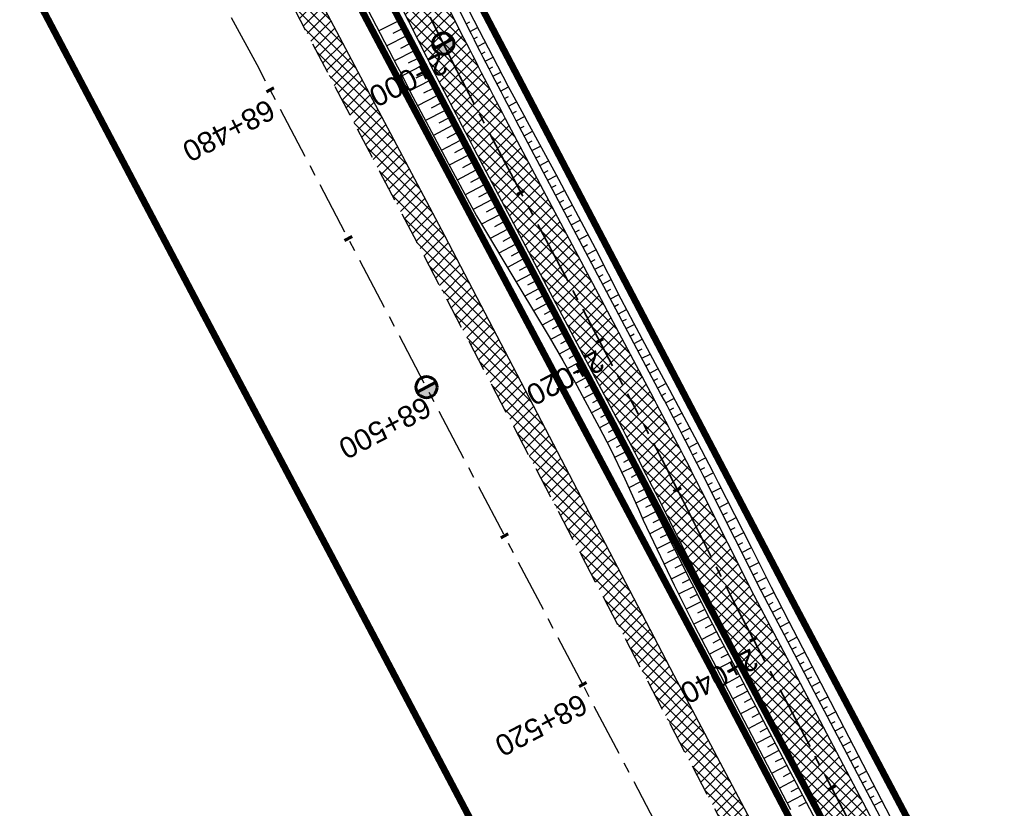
# Model space of a CAD drawing. Header units: metres. Extents: x 7529682 to 7533751, y 5721195 to 5727842.
# Tile 121 of 210: x 7530624 to 7530683, y 5725986 to 5726033. Entities that reach past the tile are written whole.
import ezdxf

# ---------------------------------------------------------------- set-up
doc = ezdxf.new("R2010")
doc.units = ezdxf.units.M
for name, pattern in [('817-dzialki-09-05-04$0$HIDDEN', [0.375, 0.25, -0.125]), ('ACAD_ISO05W100', [33, 24, -3, 0, -3, 0, -3]), ('CENTER', [50.8, 31.75, -6.35, 6.35, -6.35]), ('CENTER2', [28.575, 19.05, -3.175, 3.175, -3.175]), ('HIDDEN', [9.525, 6.35, -3.175])]:
    doc.linetypes.add(name, pattern=pattern)
for name, color, linetype in [('C-DROGI-SYTUACJA', 7, 'Continuous'), ('C-DROGI-SYTUACJA-ETYKIETY', 7, 'Continuous'), ('D-hatch-pobocza', 131, 'Continuous'), ('D-pobocza', 60, 'Continuous'), ('D-rowy', 160, 'Continuous'), ('D-skarpa', 2, 'Continuous'), ('D-skarpa-kreskowanie', 2, 'Continuous')]:
    doc.layers.add(name, color=color, linetype=linetype)
for name, color, linetype, lineweight, true_color in [('D-ewidencja-numery', 7, 'Continuous', 50, 0x40ff00), ('D-hatch-ciag-pieszo-rowerowy', 7, 'Continuous', 13, 0xff9f80), ('D-LR-etap-III', 7, '817-dzialki-09-05-04$0$HIDDEN', 50, 0x00008f)]:
    doc.layers.add(name, color=color, linetype=linetype, lineweight=lineweight, true_color=true_color)
for name, color, linetype, lineweight in [('D-krawędzie', 3, 'Continuous', 30), ('D-obrzeża', 2, 'Continuous', 30), ('D-oś', 10, 'CENTER', 30), ('D-pas-drogowy', 7, 'ACAD_ISO05W100', 50)]:
    doc.layers.add(name, color=color, linetype=linetype, lineweight=lineweight)
doc.layers.add('poprzeczki', color=7, linetype='Continuous', true_color=0x0000c7)
doc.styles.get("Standard").update_dxf_attribs({"font": 'arial.ttf'})
pattern_1 = [(45, (0, 0), (-0.33675960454, 0.33675960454), []), (135, (0, 0), (-0.33675960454, -0.33675960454), [])]

# ---------------------------------------------------------------- blocks, each defined once
blk = doc.blocks.new('kilometraz')
at = {"linetype": 'ByBlock', "lineweight": -2}
blk.add_hatch(color=0, dxfattribs=at).paths.add_polyline_path([(0, -0.28125, 0.41421356), (0.28125, 0, 0.41421356), (0, 0.28125)])
at = {"color": 0, "linetype": 'ByBlock', "lineweight": -2}
blk.add_line((0, 0.28125), (0, -0.28125), dxfattribs=at)
blk.add_circle((0, 0), 0.28125, dxfattribs=at)
blk = doc.blocks.new('AeccTickLine')
at = {"color": 0, "linetype": 'ByBlock', "lineweight": -2}
blk.add_line((0, 1), (0, -1), dxfattribs=at)

msp = doc.modelspace()

# ---------------------------------------------------------------- hatches: boundary and pattern name
at = {"layer": 'D-hatch-ciag-pieszo-rowerowy'}
h = msp.add_hatch(dxfattribs=at)
h.set_pattern_fill('ANSI37', color=256, scale=0.15, style=0)
h.set_pattern_definition(pattern_1)
h.paths.add_polyline_path([(7530664.91, 5726005.014, 0.00515), (7530662.075, 5726010.504), (7530653.608, 5726026.493, -0.00515), (7530650.772, 5726031.983), (7530649.253, 5726035.002), (7530648.136, 5726034.44), (7530649.656, 5726031.421, 0.00515), (7530652.491, 5726025.931), (7530660.958, 5726009.942, -0.00515), (7530663.794, 5726004.452), (7530666.938, 5725998.206), (7530691.541, 5725951.45), (7530692.657, 5725952.013), (7530668.046, 5725998.784)])
h.paths.add_polyline_path([(7530663.794, 5726004.452, 0.00515), (7530660.958, 5726009.942), (7530652.491, 5726025.931, -0.00515), (7530649.656, 5726031.421), (7530648.136, 5726034.44), (7530647.02, 5726033.878), (7530648.54, 5726030.859, 0.00515), (7530651.375, 5726025.369), (7530659.842, 5726009.38, -0.00515), (7530662.677, 5726003.89), (7530665.83, 5725997.628), (7530690.425, 5725950.887), (7530691.541, 5725951.45), (7530666.938, 5725998.206)])
at = {"layer": 'D-hatch-pobocza'}
h = msp.add_hatch(dxfattribs=at)
h.set_pattern_fill('ANSI37', color=256, scale=0.15, style=0)
h.set_pattern_definition(pattern_1)
h.paths.add_polyline_path([(7530720.98, 5725884.44), (7530708.37, 5725908.34), (7530695.8, 5725932.28), (7530687.36, 5725949.02), (7530675.51, 5725970.87), (7530663.29, 5725994.02), (7530649.63, 5726020.19), (7530635.9, 5726046.17), (7530600.685, 5726114.059), (7530599.743, 5726113.515), (7530641.555, 5726032.008), (7530660.961, 5725995.07), (7530689.128, 5725941.54), (7530707.336, 5725907.032), (7530725.256, 5725873.093), (7530743.97, 5725837.654), (7530770.527, 5725787.119), (7530787.864, 5725754.267), (7530809.813, 5725712.702), (7530812.028, 5725712.541), (7530798.84, 5725737.15), (7530787.35, 5725758.8), (7530776.05, 5725780.2), (7530760.43, 5725809.79), (7530749.22, 5725830.63), (7530733.52, 5725861.06)])

# ---------------------------------------------------------------- linework, layer by layer
at = {"layer": 'C-DROGI-SYTUACJA', "color": 10, "linetype": 'CENTER2', "lineweight": 35, "ltscale": 0.2}
msp.add_lwpolyline([(7530599.583, 5726125.774), (7530602.576, 5726120.93, -0.017191), (7530605.987, 5726114.962), (7530626.316, 5726076.364), (7530641.041, 5726048.532), (7530649.656, 5726031.421, 0.00515), (7530652.491, 5726025.931), (7530660.958, 5726009.942, -0.00515), (7530663.794, 5726004.452), (7530663.794, 5726004.452), (7530666.938, 5725998.206), (7530695.1, 5725944.687), (7530713.306, 5725910.181), (7530731.225, 5725876.244), (7530749.941, 5725840.801)], format="xyb", dxfattribs=at)
at = {"layer": 'D-ewidencja-numery', "color": 12, "ltscale": 15, "true_color": 0xc70000}
msp.add_lwpolyline([(7530604.239, 5726124.217), (7530605.847, 5726121.63), (7530608.972, 5726116.164), (7530618.114, 5726097.791), (7530651.213, 5726034.96), (7530670.244, 5725998.611), (7530698.075, 5725945.953), (7530716.506, 5725911.305), (7530735.223, 5725875.667), (7530752.504, 5725842.155)], dxfattribs=at)
at = {"layer": 'D-krawędzie', "linetype": 'HIDDEN', "ltscale": 0.3, "flags": 128}
msp.add_lwpolyline([(7530572.01, 5726166.06), (7530620.381, 5726072.761), (7530641.555, 5726032.008), (7530660.961, 5725995.07), (7530689.128, 5725941.54), (7530707.336, 5725907.032), (7530725.256, 5725873.093), (7530743.97, 5725837.654), (7530770.527, 5725787.119), (7530787.864, 5725754.267), (7530809.898, 5725712.542), (7530824.739, 5725684.389), (7530840.856, 5725653.693), (7530860.675, 5725616.154), (7530865.283, 5725607.394), (7530878.05, 5725583.08), (7530918.172, 5725507.178), (7530950.163, 5725446.305), (7530993.419, 5725364.265), (7531022.766, 5725308.719), (7531053.81, 5725249.872), (7531081.166, 5725197.875), (7531103.902, 5725154.541), (7531128.123, 5725108.448), (7531149.3, 5725068.25), (7531167.38, 5725033.767), (7531197.165, 5724976.988), (7531228.151, 5724918.034), (7531253.153, 5724870.491), (7531286.796, 5724806.654), (7531306.74, 5724768.665), (7531335.094, 5724714.652), (7531357.319, 5724672.439), (7531373.645, 5724641.454), (7531392.162, 5724605.999), (7531418.48, 5724555.853), (7531439.727, 5724515.582), (7531468.399, 5724461.077), (7531491.782, 5724416.528), (7531531.99, 5724339.833), (7531557.227, 5724291.659), (7531569.852, 5724267.577), (7531591.376, 5724226.548), (7531610.004, 5724191.103), (7531616.883, 5724177.999), (7531629.985, 5724153.025), (7531641.007, 5724132.022), (7531664.906, 5724087.617), (7531677.644, 5724064.786), (7531683.112, 5724054.988), (7531686.753, 5724048.18), (7531695.448, 5724031.697), (7531703.749, 5724015.917), (7531709.214, 5724005.514), (7531719.389, 5723986.147), (7531726.295, 5723973), (7531732.741, 5723960.736), (7531735.13, 5723956.19)], dxfattribs=at)
at = {"layer": 'D-LR-etap-III', "ltscale": 10, "flags": 128}
msp.add_lwpolyline([(7531750.474, 5723895.103, 0.4, 0.4, 0), (7531750.505, 5723895.13, 0.4, 0.4, 0), (7531682.71, 5724022.92, 0.4, 0.4, 0), (7531619.177, 5724147.204, 0.4, 0.4, 0), (7531592.309, 5724198.489, 0.4, 0.4, 0), (7531553.264, 5724272.919, 0.4, 0.4, 0), (7531504.02, 5724366.79, 0.4, 0.4, 0), (7531482.09, 5724407.62, 0.4, 0.4, 0), (7531412.35, 5724541.183, 0.4, 0.4, 0), (7531388.464, 5724586.93, 0.4, 0.4, 0), (7531345.12, 5724669.94, 0.4, 0.4, 0), (7531127.66, 5725081.67, 0.4, 0.4, 0), (7531059.253, 5725211.041, 0.4, 0.4, 0), (7531008.007, 5725307.954, 0.4, 0.4, 0), (7530964.182, 5725390.836, 0.4, 0.4, 0), (7530914.557, 5725484.684, 0.4, 0.4, 0), (7530865.243, 5725577.494, 0.4, 0.4, 0), (7530840.085, 5725624.059, 0.4, 0.4, 0), (7530802.56, 5725694.925, 0.4, 0.4, 0), (7530755.54, 5725787.51, 0.4, 0.4, 0), (7530708.718, 5725876.303, 0.4, 0.4, 0), (7530695.12, 5725902.09, 0.4, 0.4, 0), (7530642.914, 5726001.078, 0.4, 0.4, 0), (7530634.935, 5726016.147, 0.4, 0.4, 0), (7530610.82, 5726061.93, 0.4, 0.4, 0), (7530610.82, 5726061.93, 0.4, 0.4, 0), (7530607.21, 5726063.51, 0.4, 0.4, 0), (7530597.42, 5726080.68, 0.4, 0.4, 0), (7530591.16, 5726088.44, 0.4, 0.4, 0), (7530581.28, 5726107.21, 0.4, 0.4, 0), (7530571.29, 5726130.56, 0.4, 0.4, 0), (7530549.555, 5726171.527, 0.4, 0.4, 0), (7530531.014, 5726206.474, 0.4, 0.4, 0), (7530516.461, 5726236.017, 0.4, 0.4, 0), (7530500.799, 5726266.141, 0.4, 0.4, 0), (7530491.35, 5726283.94, 0.4, 0.4, 0), (7530482.4, 5726303.41, 0.4, 0.4, 0), (7530482.4, 5726303.41, 0.4, 0.4, 0), (7530450.41, 5726357.28, 0.4, 0.4, 0), (7530397.759, 5726458.5, 0.4, 0.4, 0), (7530334.708, 5726583.665, 0.4, 0.4, 0), (7530303.939, 5726645.168, 0.4, 0.4, 0), (7530300.51, 5726651.778, 0.4, 0.4, 0), (7530289.214, 5726671.967, 0.4, 0.4, 0), (7530281.54, 5726685.57, 0.4, 0.4, 0), (7530261.371, 5726724.163, 0.4, 0.4, 0), (7530254.03, 5726738.21, 0.4, 0.4, 0), (7530197.22, 5726845.06, 0.4, 0.4, 0), (7530194.71, 5726849.15, 0.4, 0.4, 0), (7530195.92, 5726850.75, 0.4, 0.4, 0), (7530170.547, 5726892.961, 0.4, 0.4, 0), (7530143.175, 5726945.066, 0.4, 0.4, 0), (7530105.06, 5727018.32, 0.4, 0.4, 0), (7530100.06, 5727027.16, 0.4, 0.4, 0), (7530062.319, 5727099.625, 0.4, 0.4, 0), (7530015.379, 5727189.42, 0.4, 0.4, 0), (7529983.208, 5727250.207, 0.4, 0.4, 0), (7529953.284, 5727306.747, 0.4, 0.4, 0), (7529900.671, 5727406.159, 0.4, 0.4, 0), (7529890.63, 5727425.131, 0.4, 0.4, 0), (7529875.155, 5727454.426, 0.4, 0.4, 0), (7529857.56, 5727487.787, 0.4, 0.4, 0), (7529835.194, 5727530.193, 0.4, 0.4, 0), (7529811.741, 5727574.662, 0.4, 0.4, 0), (7529792.102, 5727611.923, 0.4, 0.4, 0), (7529768.066, 5727657.47, 0.4, 0.4, 0), (7529755.211, 5727682.131, 0.4, 0.4, 0), (7529753.31, 5727681.13, 0.4, 0.4, 0), (7529739.21, 5727707.77, 0.4, 0.4, 0), (7529735.395, 5727711.252, 0.4, 0.4, 0), (7529725.42, 5727730.2, 0.4, 0.4, 0), (7529723.55, 5727729.88, 0.4, 0.4, 0), (7529695.567, 5727782.932, 0.4, 0.4, 0), (7529717.68, 5727794.024, 0.4, 0.4, 0), (7529736.275, 5727758.647, 0.4, 0.4, 0), (7529736.275, 5727758.647, 0.4, 0.4, 0), (7529744.511, 5727750.406, 0.4, 0.4, 0), (7529744.511, 5727750.406, 0.4, 0.4, 0), (7529750.283, 5727738.55, 0.4, 0.4, 0), (7529777.109, 5727687.569, 0.4, 0.4, 0), (7529796.515, 5727651.33, 0.4, 0.4, 0), (7529814.938, 5727616.793, 0.4, 0.4, 0), (7529839.007, 5727572.304, 0.4, 0.4, 0), (7529860.618, 5727532.509, 0.4, 0.4, 0), (7529882.349, 5727491.504, 0.4, 0.4, 0), (7529904.865, 5727449.096, 0.4, 0.4, 0), (7529920.747, 5727418.885, 0.4, 0.4, 0), (7529946.677, 5727368.547, 0.4, 0.4, 0), (7529972.025, 5727320.573, 0.4, 0.4, 0), (7529987.74, 5727290.153, 0.4, 0.4, 0), (7529996.497, 5727273.662, 0.4, 0.4, 0), (7530017.541, 5727234.203, 0.4, 0.4, 0), (7530033.054, 5727204.864, 0.4, 0.4, 0), (7530051.623, 5727170.223, 0.4, 0.4, 0), (7530069.277, 5727137.016, 0.4, 0.4, 0), (7530089.385, 5727097.534, 0.4, 0.4, 0), (7530109.713, 5727060.747, 0.4, 0.4, 0), (7530136.77, 5727011.64, 0.4, 0.4, 0), (7530162.447, 5726962.744, 0.4, 0.4, 0), (7530187.674, 5726916.992, 0.4, 0.4, 0), (7530207.821, 5726879.335, 0.4, 0.4, 0), (7530230.626, 5726834.519, 0.4, 0.4, 0), (7530262.288, 5726776.618, 0.4, 0.4, 0), (7530277.51, 5726760.213, 0.4, 0.4, 0), (7530286.037, 5726744.107, 0.4, 0.4, 0), (7530288.097, 5726735.884, 0.4, 0.4, 0), (7530290.394, 5726725.047, 0.4, 0.4, 0), (7530296.177, 5726713.583, 0.4, 0.4, 0), (7530302.726, 5726701.182, 0.4, 0.4, 0), (7530325.685, 5726657.466, 0.4, 0.4, 0), (7530343.244, 5726623.649, 0.4, 0.4, 0), (7530360.23, 5726591.747, 0.4, 0.4, 0), (7530383.209, 5726548.059, 0.4, 0.4, 0), (7530406.018, 5726503.606, 0.4, 0.4, 0), (7530427.465, 5726462.62, 0.4, 0.4, 0), (7530447.928, 5726424.388, 0.4, 0.4, 0), (7530471.127, 5726379.921, 0.4, 0.4, 0), (7530490.501, 5726343.033, 0.4, 0.4, 0), (7530509.499, 5726306.733, 0.4, 0.4, 0), (7530529.89, 5726267.244, 0.4, 0.4, 0), (7530543.852, 5726238.99, 0.4, 0.4, 0), (7530554.809, 5726218.944, 0.4, 0.4, 0), (7530559.027, 5726212.223, 0.4, 0.4, 0), (7530563.061, 5726206.41, 0.4, 0.4, 0), (7530566.934, 5726200.464, 0.4, 0.4, 0), (7530569.771, 5726194.902, 0.4, 0.4, 0), (7530571.473, 5726191.282, 0.4, 0.4, 0), (7530572.839, 5726188.025, 0.4, 0.4, 0), (7530575.295, 5726182.035, 0.4, 0.4, 0), (7530579.737, 5726173.306, 0.4, 0.4, 0), (7530583.3, 5726167.41, 0.4, 0.4, 0), (7530593.4, 5726163.33, 0.4, 0.4, 0), (7530598.618, 5726155.264, 0.4, 0.4, 0), (7530608.258, 5726140.497, 0.4, 0.4, 0), (7530603.27, 5726136.83, 0.4, 0.4, 0), (7530606.53, 5726131.84, 0.4, 0.4, 0), (7530604.239, 5726124.217, 0.4, 0.4, 0), (7530605.847, 5726121.63, 0.4, 0.4, 0), (7530608.972, 5726116.164, 0.4, 0.4, 0), (7530618.114, 5726097.791, 0.4, 0.4, 0), (7530651.213, 5726034.96, 0.4, 0.4, 0), (7530670.244, 5725998.611, 0.4, 0.4, 0), (7530698.075, 5725945.953, 0.4, 0.4, 0), (7530716.506, 5725911.305, 0.4, 0.4, 0), (7530735.223, 5725875.667, 0.4, 0.4, 0), (7530752.504, 5725842.155, 0.4, 0.4, 0), (7530778.311, 5725793.501, 0.4, 0.4, 0), (7530797.5, 5725756.382, 0.4, 0.4, 0), (7530812.519, 5725728.289, 0.4, 0.4, 0), (7530820.039, 5725713.16, 0.4, 0.4, 0), (7530822.422, 5725710.194, 0.4, 0.4, 0), (7530833.155, 5725688.801, 0.4, 0.4, 0), (7530849.629, 5725656.159, 0.4, 0.4, 0), (7530867.983, 5725621.964, 0.4, 0.4, 0), (7530872.63, 5725612.888, 0.4, 0.4, 0), (7530880.354, 5725597.595, 0.4, 0.4, 0), (7530883.839, 5725593.389, 0.4, 0.4, 0), (7530891.782, 5725587.763, 0.4, 0.4, 0), (7530895.039, 5725584.281, 0.4, 0.4, 0), (7530897.034, 5725580.941, 0.4, 0.4, 0), (7530900.952, 5725579.946, 0.4, 0.4, 0), (7530904.81, 5725571.977, 0.4, 0.4, 0), (7530903.682, 5725568.566, 0.4, 0.4, 0), (7530908.901, 5725558.845, 0.4, 0.4, 0), (7530910.252, 5725545.672, 0.4, 0.4, 0), (7530912.873, 5725538.646, 0.4, 0.4, 0), (7530945.278, 5725478.464, 0.4, 0.4, 0), (7530959.692, 5725450.246, 0.4, 0.4, 0), (7531002.827, 5725368.192, 0.4, 0.4, 0), (7531044.704, 5725290.314, 0.4, 0.4, 0), (7531064.099, 5725253.213, 0.4, 0.4, 0), (7531083.01, 5725216.678, 0.4, 0.4, 0), (7531113.013, 5725158.466, 0.4, 0.4, 0), (7531137.364, 5725113.071, 0.4, 0.4, 0), (7531150.831, 5725086.712, 0.4, 0.4, 0), (7531159.746, 5725076.641, 0.4, 0.4, 0), (7531166.31, 5725074.58, 0.4, 0.4, 0), (7531172.29, 5725062.58, 0.4, 0.4, 0), (7531170.59, 5725055.606, 0.4, 0.4, 0), (7531173.733, 5725044.081, 0.4, 0.4, 0), (7531215.342, 5724964.86, 0.4, 0.4, 0), (7531238.054, 5724921.685, 0.4, 0.4, 0), (7531262.39, 5724875.283, 0.4, 0.4, 0), (7531295.587, 5724811.266, 0.4, 0.4, 0), (7531348.488, 5724712.363, 0.4, 0.4, 0), (7531363.741, 5724682.684, 0.4, 0.4, 0), (7531366.987, 5724675.865, 0.4, 0.4, 0), (7531382.541, 5724646.111, 0.4, 0.4, 0), (7531401.299, 5724610.875, 0.4, 0.4, 0), (7531428.965, 5724558.862, 0.4, 0.4, 0), (7531449.111, 5724520.398, 0.4, 0.4, 0), (7531477.293, 5724465.831, 0.4, 0.4, 0), (7531500.996, 5724421.113, 0.4, 0.4, 0), (7531512.122, 5724400.549, 0.4, 0.4, 0), (7531513.782, 5724396.757, 0.4, 0.4, 0), (7531526.32, 5724379.39, 0.4, 0.4, 0), (7531566.784, 5724302.736, 0.4, 0.4, 0), (7531612.277, 5724225.61, 0.4, 0.4, 0), (7531620.493, 5724210.548, 0.4, 0.4, 0), (7531631.578, 5724196.258, 0.4, 0.4, 0), (7531653.484, 5724152.434, 0.4, 0.4, 0), (7531661.151, 5724128.494, 0.4, 0.4, 0), (7531673.881, 5724101.186, 0.4, 0.4, 0), (7531684.691, 5724081.184, 0.4, 0.4, 0), (7531699.212, 5724051.17, 0.4, 0.4, 0), (7531704.034, 5724040.584, 0.4, 0.4, 0), (7531704.034, 5724040.584, 0.4, 0.4, 0), (7531703.913, 5724037.17, 0.4, 0.4, 0), (7531736.42, 5723969.232, 0.4, 0.4, 0), (7531738.285, 5723967.699, 0.4, 0.4, 0), (7531742.181, 5723962.346, 0.4, 0.4, 0), (7531744.286, 5723958.616, 0.4, 0.4, 0), (7531755.393, 5723944.193, 0.4, 0.4, 0), (7531758.69, 5723936.76, 0.4, 0.4, 0), (7531780.08, 5723929.25, 0.4, 0.4, 0), (7531792.612, 5723906.338, 0.4, 0.4, 0), (7531792.612, 5723906.338, 0.4, 0.4, 0), (7531756.962, 5723883.055, 0.4, 0.4, 0), (7531750.46, 5723895.13, 0.4, 0.4, 0), (7531750.46, 5723895.13, 0, 0, 0)], format="xyseb", dxfattribs=at)
at = {"layer": 'D-obrzeża'}
for points in [[(7530816.72, 5725716.019), (7530808.345, 5725732.528, 0.004099), (7530806.084, 5725736.896), (7530794.941, 5725757.997), (7530777.714, 5725790.903), (7530751.046, 5725841.385), (7530732.331, 5725876.827), (7530714.412, 5725910.765), (7530696.206, 5725945.269), (7530668.046, 5725998.784), (7530664.91, 5726005.014, 0.00515), (7530662.075, 5726010.504), (7530653.608, 5726026.493, -0.00515), (7530650.772, 5726031.983), (7530642.155, 5726049.099), (7530627.426, 5726076.939), (7530607.073, 5726115.582, 0.017191), (7530603.662, 5726121.551), (7530600.461, 5726126.731, -0.223174), (7530600.17, 5726129.266), (7530602.624, 5726136.556), (7530601.532, 5726138.658)], [(7530597.423, 5726127.912, 0.123992), (7530598.087, 5726125.817), (7530601.49, 5726120.31, -0.017191), (7530604.901, 5726114.341), (7530625.206, 5726075.789), (7530639.927, 5726047.965), (7530648.54, 5726030.859, 0.00515), (7530651.375, 5726025.369), (7530659.842, 5726009.38, -0.00515), (7530662.677, 5726003.89), (7530665.83, 5725997.628), (7530693.994, 5725944.104), (7530712.201, 5725909.598), (7530730.12, 5725875.66), (7530748.836, 5725840.217), (7530775.501, 5725789.739), (7530792.729, 5725756.833), (7530803.873, 5725735.729, -0.004099), (7530806.134, 5725731.361), (7530819.007, 5725705.983)]]:
    msp.add_lwpolyline(points, format="xyb", dxfattribs=at)
at = {"layer": 'D-oś', "ltscale": 0.1}
msp.add_lwpolyline([(7530915.075, 5725505.546), (7530874.954, 5725581.449), (7530862.185, 5725605.765), (7530857.579, 5725614.523), (7530837.759, 5725652.063), (7530821.642, 5725682.76), (7530806.803, 5725710.907), (7530784.769, 5725752.633), (7530767.43, 5725785.489), (7530740.873, 5725836.023), (7530722.161, 5725871.458), (7530704.24, 5725905.399), (7530686.032, 5725939.909), (7530657.862, 5725993.442), (7530638.453, 5726030.387), (7530594.845, 5726110.895), (7530594.845, 5726110.895), (7530594.845, 5726110.895), (7530540.21, 5726214.45)], dxfattribs=at)
at = {"layer": 'D-pas-drogowy', "ltscale": 0.2, "flags": 128}
msp.add_lwpolyline([(7531633.019, 5724182.834, 0.4, 0.4, 0), (7531617.559, 5724211.608, 0.4, 0.4, 0), (7531566.784, 5724302.736, 0.4, 0.4, 0), (7531538.419, 5724356.47, 0.4, 0.4, 0), (7531526.32, 5724379.39, 0.4, 0.4, 0), (7531516.102, 5724393.607, 0.4, 0.4, 0.001485), (7531513.78, 5724396.838, 0.4, 0.4, 0), (7531501.87, 5724413.41, 0.4, 0.4, 0), (7531474.926, 5724464.508, 0.4, 0.4, 0), (7531446.2, 5724518.992, 0.4, 0.4, 0), (7531424.962, 5724559.262, 0.4, 0.4, 0), (7531398.444, 5724609.566, 0.4, 0.4, 0), (7531379.647, 5724645.216, 0.4, 0.4, 0), (7531365.23, 5724672.56, 0.4, 0.4, 0), (7531341.306, 5724717.915, 0.4, 0.4, 0), (7531312.9, 5724771.789, 0.4, 0.4, 0), (7531292.591, 5724810.307, 0.4, 0.4, 0), (7531259.392, 5724873.271, 0.4, 0.4, 0), (7531233.74, 5724921.923, 0.4, 0.4, 0), (7531203.073, 5724980.092, 0.4, 0.4, 0), (7531173.471, 5725036.225, 0.4, 0.4, 0), (7531168.27, 5725046.09, 0.4, 0.4, 0), (7531172.29, 5725062.58, 0.4, 0.4, 0), (7531166.31, 5725074.58, 0.4, 0.4, 0), (7531150.32, 5725079.6, 0.4, 0.4, 0), (7531141.5, 5725096.43, 0.4, 0.4, 0), (7531109.312, 5725157.814, 0.4, 0.4, 0), (7531086.641, 5725201.048, 0.4, 0.4, 0), (7531059.198, 5725253.384, 0.4, 0.4, 0), (7531028.207, 5725312.489, 0.4, 0.4, 0), (7530999.105, 5725367.99, 0.4, 0.4, 0), (7530956.248, 5725449.725, 0.4, 0.4, 0), (7530924.398, 5725510.464, 0.4, 0.4, 0), (7530897.51, 5725561.74, 0.4, 0.4, 0), (7530894.46, 5725566.14, 0.4, 0.4, 0), (7530892.16, 5725570.49, 0.4, 0.4, 0), (7530869.363, 5725613.307, 0.4, 0.4, 0), (7530861.694, 5725627.705, 0.4, 0.4, 0), (7530852.74, 5725644.52, 0.4, 0.4, 0), (7530831.51, 5725684.2, 0.4, 0.4, 0), (7530811.13, 5725722.52, 0.4, 0.4, 0), (7530792.348, 5725757.941, 0.4, 0.4, 0), (7530768.03, 5725803.8, 0.4, 0.4, 0), (7530748.769, 5725840.179, 0.4, 0.4, 0), (7530727.7, 5725879.97, 0.4, 0.4, 0), (7530712.098, 5725909.545, 0.4, 0.4, 0), (7530693.644, 5725944.645, 0.4, 0.4, 0), (7530665.702, 5725997.539, 0.4, 0.4, 0), (7530641.76, 5726042.88, 0.4, 0.4, 0), (7530616.5, 5726091.48, 0.4, 0.4, 0), (7530604.628, 5726114.32, 0.4, 0.4, -0.007763), (7530602.5, 5726118.43, 0.4, 0.4, 0), (7530603.992, 5726123.395, 0.4, 0.4, 0), (7530606.53, 5726131.84, 0.4, 0.4, 0), (7530603.27, 5726136.83, 0.4, 0.4, 0), (7530593.776, 5726151.369, 0.4, 0.4, 0), (7530590.203, 5726156.84, 0.4, 0.4, 0), (7530583.3, 5726167.41, 0.4, 0.4, 0), (7530580.578, 5726170.428, 0.4, 0.4, 0), (7530575.85, 5726175.67, 0.4, 0.4, 0), (7530569.01, 5726186.66, 0.4, 0.4, 0), (7530562.555, 5726199.189, 0.4, 0.4, 0), (7530555.67, 5726211.39, 0.4, 0.4, 0), (7530548.29, 5726224.23, 0.4, 0.4, 0), (7530540.58, 5726237.71, 0.4, 0.4, 0), (7530532.68, 5726252.65, 0.4, 0.4, 0), (7530524.06, 5726269.35, 0.4, 0.4, 0), (7530502.82, 5726309.91, 0.4, 0.4, 0), (7530488.83, 5726336.63, 0.4, 0.4, 0), (7530466.03, 5726380.16, 0.4, 0.4, 0), (7530438.47, 5726432.77, 0.4, 0.4, 0), (7530424.53, 5726459.09, 0.4, 0.4, 0), (7530401.63, 5726502.97, 0.4, 0.4, 0), (7530383.38, 5726538.06, 0.4, 0.4, 0), (7530353.97, 5726593.52, 0.4, 0.4, 0), (7530338.47, 5726622.74, 0.4, 0.4, 0), (7530322.01, 5726653.88, 0.4, 0.4, 0), (7530297.54, 5726700.33, 0.4, 0.4, 0), (7530287.38, 5726719.6, 0.4, 0.4, 0), (7530285.95, 5726722.316, 0.4, 0.4, 0), (7530280.26, 5726733.12, 0.4, 0.4, 0), (7530266.73, 5726758.74, 0.4, 0.4, 0), (7530260.42, 5726770.47, 0.4, 0.4, 0), (7530253.25, 5726783.82, 0.4, 0.4, 0), (7530244.95, 5726799.33, 0.4, 0.4, 0), (7530239.39, 5726808.49, 0.4, 0.4, 0), (7530238.29, 5726807.9, 0.4, 0.4, 0), (7530218.11, 5726850.67, 0.4, 0.4, 0), (7530175.907, 5726928.168, 0.4, 0.4, 0), (7530096.68, 5727076.15, 0.4, 0.4, 0), (7530094.68, 5727079.89, 0.4, 0.4, 0), (7530064.597, 5727135.523, 0.4, 0.4, 0), (7530046.731, 5727168.892, 0.4, 0.4, 0), (7530025.803, 5727208.461, 0.4, 0.4, 0), (7530012.847, 5727232.979, 0.4, 0.4, 0), (7529994.15, 5727268.45, 0.4, 0.4, 0), (7529981.671, 5727291.93, 0.4, 0.4, 0), (7529949.89, 5727351.73, 0.4, 0.4, 0), (7529924.75, 5727399.03, 0.4, 0.4, 0), (7529915.516, 5727417.1, 0.4, 0.4, 0), (7529885.83, 5727475.19, 0.4, 0.4, 0), (7529862.56, 5727519.97, 0.4, 0.4, 0), (7529852.985, 5727538.191, 0.4, 0.4, 0), (7529836.513, 5727569.511, 0.4, 0.4, 0), (7529815.369, 5727609.141, 0.4, 0.4, 0), (7529792.795, 5727651.247, 0.4, 0.4, 0), (7529774.199, 5727685.858, 0.4, 0.4, 0), (7529746.966, 5727736.059, 0.4, 0.4, 0), (7529733.92, 5727757.62, 0.4, 0.4, 0), (7529708.607, 5727806.389, 0.4, 0.4, 0), (7529688.492, 5727796.345, 0.4, 0.4, 0), (7529723.55, 5727729.88, 0.4, 0.4, 0), (7529725.42, 5727730.2, 0.4, 0.4, 0), (7529735.38, 5727711.28, 0.4, 0.4, 0), (7529739.21, 5727707.77, 0.4, 0.4, 0), (7529753.31, 5727681.13, 0.4, 0.4, 0), (7529755.178, 5727682.114, 0.4, 0.4, 0), (7529792.102, 5727611.923, 0.4, 0.4, 0), (7529811.741, 5727574.662, 0.4, 0.4, 0), (7529835.194, 5727530.193, 0.4, 0.4, 0), (7529857.56, 5727487.787, 0.4, 0.4, 0), (7529875.155, 5727454.426, 0.4, 0.4, 0), (7529890.63, 5727425.131, 0.4, 0.4, 0), (7529900.671, 5727406.159, 0.4, 0.4, 0), (7529953.284, 5727306.747, 0.4, 0.4, 0), (7529983.208, 5727250.207, 0.4, 0.4, 0), (7530015.379, 5727189.42, 0.4, 0.4, 0), (7530062.319, 5727099.625, 0.4, 0.4, 0), (7530100.06, 5727027.16, 0.4, 0.4, 0), (7530105.06, 5727018.32, 0.4, 0.4, 0), (7530143.175, 5726945.066, 0.4, 0.4, 0), (7530170.547, 5726892.961, 0.4, 0.4, 0), (7530195.92, 5726850.75, 0.4, 0.4, 0), (7530194.71, 5726849.15, 0.4, 0.4, 0), (7530197.22, 5726845.06, 0.4, 0.4, 0), (7530254.03, 5726738.21, 0.4, 0.4, 0), (7530261.371, 5726724.163, 0.4, 0.4, 0), (7530281.54, 5726685.57, 0.4, 0.4, 0), (7530289.214, 5726671.967, 0.4, 0.4, 0), (7530300.51, 5726651.778, 0.4, 0.4, 0), (7530303.939, 5726645.168, 0.4, 0.4, 0), (7530334.708, 5726583.665, 0.4, 0.4, 0), (7530397.759, 5726458.5, 0.4, 0.4, 0), (7530450.41, 5726357.28, 0.4, 0.4, 0), (7530482.4, 5726303.41, 0.4, 0.4, 0), (7530483.688, 5726301.003, 0.4, 0.4, 0), (7530491.35, 5726283.94, 0.4, 0.4, 0), (7530512.67, 5726243.78, 0.4, 0.4, 0), (7530529.43, 5726209.46, 0.4, 0.4, 0), (7530571.29, 5726130.56, 0.4, 0.4, 0), (7530581.28, 5726107.21, 0.4, 0.4, 0), (7530591.16, 5726088.44, 0.4, 0.4, 0), (7530597.42, 5726080.68, 0.4, 0.4, 0), (7530607.21, 5726063.51, 0.4, 0.4, 0), (7530610.82, 5726061.93, 0.4, 0.4, 0), (7530634.935, 5726016.147, 0.4, 0.4, 0), (7530642.914, 5726001.078, 0.4, 0.4, 0), (7530695.12, 5725902.09, 0.4, 0.4, 0), (7530708.718, 5725876.303, 0.4, 0.4, 0), (7530755.54, 5725787.51, 0.4, 0.4, 0), (7530802.56, 5725694.925, 0.4, 0.4, 0), (7530840.085, 5725624.059, 0.4, 0.4, 0), (7530865.243, 5725577.494, 0.4, 0.4, 0), (7530914.557, 5725484.684, 0.4, 0.4, 0), (7530964.182, 5725390.836, 0.4, 0.4, 0), (7531008.007, 5725307.954, 0.4, 0.4, 0), (7531059.253, 5725211.041, 0.4, 0.4, 0), (7531127.66, 5725081.67, 0.4, 0.4, 0), (7531345.12, 5724669.94, 0.4, 0.4, 0), (7531388.464, 5724586.93, 0.4, 0.4, 0), (7531412.35, 5724541.183, 0.4, 0.4, 0), (7531482.09, 5724407.62, 0.4, 0.4, 0), (7531504.02, 5724366.79, 0.4, 0.4, 0), (7531519.374, 5724337.52, 0.4, 0.4, 0), (7531563.749, 5724252.932, 0.4, 0.4, 0), (7531602.175, 5724179.681, 0.4, 0.4, 0), (7531619.177, 5724147.204, 0.4, 0.4, 0), (7531625.038, 5724135.635, 0.4, 0.4, 0), (7531656.796, 5724073.316, 0.4, 0.4, 0), (7531675.12, 5724037.36, 0.4, 0.4, 0), (7531682.71, 5724022.92, 0.4, 0.4, 0), (7531705.565, 5723979.811, 0.4, 0.4, 0), (7531736.606, 5723921.262, 0.4, 0.4, 0), (7531750.46, 5723895.13, 0.4, 0.4, 0), (7531740.77, 5723886.56, 0.4, 0.4, 0), (7531732.86, 5723885, 0.4, 0.4, 0), (7531722.18, 5723887.77, 0.4, 0.4, 0), (7531729.87, 5723862.17, 0.4, 0.4, 0), (7531742.92, 5723861.93, 0.4, 0.4, 0), (7531763.71, 5723859.52, 0.4, 0.4, 0), (7531768.42, 5723854.12, 0.4, 0.4, 0), (7531787.42, 5723817.97, 0.4, 0.4, 0), (7531795.57, 5723809.82, 0.4, 0.4, 0), (7531816.347, 5723819.85, 0.4, 0.4, 0), (7531816.347, 5723819.85, 0.4, 0.4, 0), (7531805.06, 5723843.23, 0.4, 0.4, 0), (7531803.61, 5723886.23, 0.4, 0.4, 0), (7531803.61, 5723886.23, 0.4, 0.4, 0), (7531780.08, 5723929.25, 0.4, 0.4, 0), (7531758.69, 5723936.76, 0.4, 0.4, 0), (7531749.359, 5723946.412, 0.4, 0.4, 0), (7531742.71, 5723953.29, 0.4, 0.4, 0), (7531735.177, 5723967.878, 0.4, 0.4, 0), (7531722.37, 5723992.68, 0.4, 0.4, 0), (7531705.042, 5724030.886, 0.4, 0.4, 0), (7531699.47, 5724043.17, 0.4, 0.4, 0), (7531692.69, 5724058.11, 0.4, 0.4, 0), (7531679.672, 5724084.017, 0.4, 0.4, 0), (7531674.55, 5724094.21, 0.4, 0.4, 0), (7531666.633, 5724114.003, 0.4, 0.4, 0), (7531649, 5724153.82, 0.4, 0.4, 0), (7531641.49, 5724149.34, 0.4, 0.4, 0), (7531626.04, 5724179.34, 0.4, 0.4, 0), (7531633.03, 5724182.84, 0, 0, 0)], format="xyseb", dxfattribs=at)
at = {"layer": 'D-pobocza'}
for points in [[(7530817.069, 5725716.434), (7530808.787, 5725732.762, 0.004099), (7530806.526, 5725737.13), (7530795.384, 5725758.23), (7530778.156, 5725791.136), (7530751.489, 5725841.618), (7530732.773, 5725877.061), (7530714.854, 5725910.998), (7530696.648, 5725945.502), (7530668.49, 5725999.015), (7530665.357, 5726005.239, 0.00515), (7530662.521, 5726010.729), (7530654.054, 5726026.718, -0.00515), (7530651.219, 5726032.208), (7530642.601, 5726049.326), (7530627.87, 5726077.169), (7530607.515, 5726115.815, 0.017191), (7530604.087, 5726121.814), (7530600.886, 5726126.994, -0.095206), (7530600.551, 5726127.876)], [(7530602.007, 5726118.49, -0.012618), (7530604.459, 5726114.108), (7530624.762, 5726075.559), (7530639.482, 5726047.738), (7530648.093, 5726030.634, 0.00515), (7530650.928, 5726025.144), (7530659.395, 5726009.155, -0.00515), (7530662.231, 5726003.665), (7530665.386, 5725997.397), (7530693.552, 5725943.871), (7530711.758, 5725909.365), (7530729.678, 5725875.427), (7530748.394, 5725839.984), (7530775.058, 5725789.507), (7530792.286, 5725756.601), (7530803.431, 5725735.496, -0.004099), (7530805.692, 5725731.127), (7530814.621, 5725713.526)]]:
    msp.add_lwpolyline(points, format="xyb", dxfattribs=at)
msp.add_lwpolyline([(7530798.84, 5725737.15), (7530787.35, 5725758.8), (7530776.05, 5725780.2), (7530760.43, 5725809.79), (7530749.22, 5725830.63), (7530733.52, 5725861.06), (7530720.98, 5725884.44), (7530708.37, 5725908.34), (7530695.8, 5725932.28), (7530687.36, 5725949.02), (7530675.51, 5725970.87), (7530663.29, 5725994.02), (7530649.63, 5726020.19), (7530635.9, 5726046.17), (7530600.685, 5726114.059), (7530599.743, 5726113.515)], dxfattribs=at)
at = {"layer": 'D-rowy', "linetype": 'HIDDEN', "ltscale": 0.1, "const_width": 0.4, "flags": 128}
msp.add_lwpolyline([(7530741.879, 5725849.304), (7530727.419, 5725876.297), (7530718.298, 5725893.381), (7530703.13, 5725922.342), (7530687.044, 5725953.183), (7530665.695, 5725994.035), (7530637.776, 5726046.651), (7530624.725, 5726071.229)], dxfattribs=at)
at = {"layer": 'D-skarpa', "linetype": 'Continuous'}
for points in [[(7530644.687, 5726045.996), (7530651.669, 5726032.435), (7530652.468, 5726030.895), (7530653.393, 5726029.139), (7530654.331, 5726027.39), (7530654.536, 5726027.013), (7530656.238, 5726023.878), (7530658.576, 5726019.458), (7530660.119, 5726016.451), (7530660.865, 5726015.012), (7530661.672, 5726013.486), (7530662.146, 5726012.605), (7530663.001, 5726011.024), (7530663.705, 5726009.714), (7530664.649, 5726007.933), (7530665.582, 5726006.146), (7530665.907, 5726005.516), (7530667.856, 5726001.687), (7530669.056, 5725999.273), (7530670.097, 5725997.265), (7530676.997, 5725983.946)], [(7530644.522, 5726034.717), (7530646.811, 5726030.272), (7530646.927, 5726030.047), (7530647.738, 5726028.479), (7530648.677, 5726026.691), (7530649.627, 5726024.908), (7530649.834, 5726024.523), (7530651.526, 5726021.382), (7530654.098, 5726017.086), (7530655.838, 5726014.184), (7530656.656, 5726012.783), (7530657.501, 5726011.277), (7530657.977, 5726010.397), (7530658.819, 5726008.809), (7530659.495, 5726007.511), (7530660.352, 5726005.721), (7530661.17, 5726003.911), (7530661.447, 5726003.27), (7530663.283, 5725999.384), (7530664.495, 5725996.976), (7530665.588, 5725994.892), (7530670.211, 5725986.025)]]:
    msp.add_lwpolyline(points, dxfattribs=at)
at = {"layer": 'D-skarpa-kreskowanie', "linetype": 'Continuous'}
for p, q in [((7530646.901, 5726033.002, 107.47), (7530645.713, 5726032.404, 106.583)), ((7530647.126, 5726032.555, 107.464), (7530646.534, 5726032.257, 107.023)), ((7530650.908, 5726032.826, 107.578), (7530651.13, 5726032.938, 107.412)), ((7530651.133, 5726032.38, 107.573), (7530651.582, 5726032.606, 107.238)), ((7530647.351, 5726032.108, 107.459), (7530646.171, 5726031.515, 106.578)), ((7530651.358, 5726031.933, 107.567), (7530651.585, 5726032.048, 107.398)), ((7530647.575, 5726031.662, 107.453), (7530646.988, 5726031.366, 107.015)), ((7530651.584, 5726031.487, 107.561), (7530652.041, 5726031.719, 107.22)), ((7530647.8, 5726031.215, 107.448), (7530646.629, 5726030.625, 106.573)), ((7530648.025, 5726030.769, 107.442), (7530647.441, 5726030.475, 107.006)), ((7530651.811, 5726031.042, 107.556), (7530652.041, 5726031.159, 107.384)), ((7530652.037, 5726030.596, 107.55), (7530652.501, 5726030.833, 107.203)), ((7530648.251, 5726030.323, 107.437), (7530647.088, 5726029.735, 106.568)), ((7530652.266, 5726030.151, 107.545), (7530652.5, 5726030.271, 107.369)), ((7530648.477, 5726029.877, 107.431), (7530647.898, 5726029.583, 106.998)), ((7530652.495, 5726029.707, 107.539), (7530652.966, 5726029.95, 107.185)), ((7530648.703, 5726029.431, 107.426), (7530647.55, 5726028.843, 106.563)), ((7530648.93, 5726028.985, 107.42), (7530648.355, 5726028.691, 106.99)), ((7530652.724, 5726029.262, 107.533), (7530652.961, 5726029.385, 107.355)), ((7530652.953, 5726028.818, 107.528), (7530653.432, 5726029.067, 107.168)), ((7530649.159, 5726028.54, 107.414), (7530648.015, 5726027.953, 106.557)), ((7530653.185, 5726028.375, 107.522), (7530653.427, 5726028.501, 107.341)), ((7530649.388, 5726028.096, 107.409), (7530648.818, 5726027.802, 106.981)), ((7530653.417, 5726027.932, 107.517), (7530653.904, 5726028.187, 107.15)), ((7530649.617, 5726027.651, 107.403), (7530648.481, 5726027.064, 106.551)), ((7530649.846, 5726027.207, 107.398), (7530649.281, 5726026.913, 106.973)), ((7530653.649, 5726027.489, 107.511), (7530653.894, 5726027.618, 107.326)), ((7530653.881, 5726027.046, 107.505), (7530654.376, 5726027.308, 107.132)), ((7530650.078, 5726026.764, 107.392), (7530648.951, 5726026.176, 106.545)), ((7530654.115, 5726026.604, 107.5), (7530654.365, 5726026.736, 107.311)), ((7530650.31, 5726026.321, 107.387), (7530649.749, 5726026.027, 106.964)), ((7530654.349, 5726026.162, 107.494), (7530654.853, 5726026.429, 107.114)), ((7530650.542, 5726025.878, 107.381), (7530649.424, 5726025.29, 106.539)), ((7530650.774, 5726025.435, 107.376), (7530650.217, 5726025.141, 106.956)), ((7530654.583, 5726025.721, 107.489), (7530654.837, 5726025.855, 107.297)), ((7530654.817, 5726025.279, 107.483), (7530655.33, 5726025.55, 107.096)), ((7530651.008, 5726024.993, 107.37), (7530649.897, 5726024.405, 106.533)), ((7530655.051, 5726024.837, 107.477), (7530655.31, 5726024.974, 107.282)), ((7530651.242, 5726024.551, 107.364), (7530650.688, 5726024.258, 106.947)), ((7530655.285, 5726024.395, 107.472), (7530655.807, 5726024.672, 107.078)), ((7530651.476, 5726024.11, 107.359), (7530650.372, 5726023.525, 106.526)), ((7530651.71, 5726023.668, 107.353), (7530651.159, 5726023.376, 106.938)), ((7530655.519, 5726023.953, 107.466), (7530655.782, 5726024.093, 107.267)), ((7530655.753, 5726023.511, 107.461), (7530656.284, 5726023.792, 107.06)), ((7530651.944, 5726023.226, 107.348), (7530650.846, 5726022.645, 106.52)), ((7530655.987, 5726023.069, 107.455), (7530656.252, 5726023.21, 107.255)), ((7530652.178, 5726022.784, 107.342), (7530651.63, 5726022.494, 106.929)), ((7530656.221, 5726022.627, 107.449), (7530656.751, 5726022.908, 107.05)), ((7530652.412, 5726022.342, 107.337), (7530651.32, 5726021.764, 106.513)), ((7530652.646, 5726021.9, 107.331), (7530652.103, 5726021.613, 106.921)), ((7530656.455, 5726022.186, 107.444), (7530656.72, 5726022.326, 107.244)), ((7530656.689, 5726021.744, 107.438), (7530657.219, 5726022.024, 107.039)), ((7530652.88, 5726021.458, 107.325), (7530651.817, 5726020.896, 106.524)), ((7530656.923, 5726021.302, 107.433), (7530657.188, 5726021.442, 107.233)), ((7530653.114, 5726021.017, 107.32), (7530652.594, 5726020.741, 106.928)), ((7530657.157, 5726020.86, 107.427), (7530657.686, 5726021.14, 107.028)), ((7530653.347, 5726020.575, 107.314), (7530652.331, 5726020.037, 106.548)), ((7530653.581, 5726020.133, 107.309), (7530653.085, 5726019.87, 106.934)), ((7530657.391, 5726020.418, 107.422), (7530657.655, 5726020.558, 107.222)), ((7530657.625, 5726019.976, 107.416), (7530658.154, 5726020.256, 107.017)), ((7530653.815, 5726019.691, 107.303), (7530652.846, 5726019.177, 106.572)), ((7530657.859, 5726019.534, 107.41), (7530658.123, 5726019.674, 107.211)), ((7530654.049, 5726019.249, 107.298), (7530653.576, 5726018.998, 106.94)), ((7530658.093, 5726019.093, 107.405), (7530658.62, 5726019.372, 107.007)), ((7530654.283, 5726018.807, 107.292), (7530653.36, 5726018.318, 106.595)), ((7530658.327, 5726018.651, 107.399), (7530658.588, 5726018.789, 107.202)), ((7530658.561, 5726018.209, 107.394), (7530659.077, 5726018.482, 107.004)), ((7530654.751, 5726017.923, 107.281), (7530653.874, 5726017.459, 106.619)), ((7530654.517, 5726018.365, 107.286), (7530654.067, 5726018.127, 106.947)), ((7530658.795, 5726017.767, 107.388), (7530659.05, 5726017.902, 107.196)), ((7530654.985, 5726017.482, 107.275), (7530654.559, 5726017.256, 106.953)), ((7530659.029, 5726017.325, 107.383), (7530659.534, 5726017.592, 107.002)), ((7530655.219, 5726017.04, 107.27), (7530654.389, 5726016.6, 106.643)), ((7530659.263, 5726016.883, 107.377), (7530659.512, 5726017.015, 107.189)), ((7530659.497, 5726016.441, 107.371), (7530659.99, 5726016.703, 106.999)), ((7530655.687, 5726016.156, 107.258), (7530654.904, 5726015.741, 106.668)), ((7530655.453, 5726016.598, 107.264), (7530655.05, 5726016.384, 106.96)), ((7530659.731, 5726015.999, 107.366), (7530659.975, 5726016.129, 107.182)), ((7530655.921, 5726015.714, 107.253), (7530655.542, 5726015.513, 106.966)), ((7530659.965, 5726015.558, 107.362), (7530660.45, 5726015.814, 106.996)), ((7530656.155, 5726015.272, 107.247), (7530655.42, 5726014.883, 106.692)), ((7530660.199, 5726015.116, 107.358), (7530660.439, 5726015.243, 107.177)), ((7530660.433, 5726014.674, 107.354), (7530660.911, 5726014.927, 106.994)), ((7530656.623, 5726014.389, 107.237), (7530655.933, 5726014.023, 106.716)), ((7530656.389, 5726014.83, 107.242), (7530656.033, 5726014.642, 106.973)), ((7530660.667, 5726014.232, 107.353), (7530660.906, 5726014.358, 107.173)), ((7530656.857, 5726013.947, 107.232), (7530656.521, 5726013.769, 106.979)), ((7530660.901, 5726013.79, 107.351), (7530661.378, 5726014.043, 106.991)), ((7530657.091, 5726013.505, 107.228), (7530656.437, 5726013.158, 106.734)), ((7530661.135, 5726013.348, 107.35), (7530661.373, 5726013.475, 107.17)), ((7530661.369, 5726012.906, 107.35), (7530661.848, 5726013.16, 106.989)), ((7530657.559, 5726012.621, 107.223), (7530656.933, 5726012.289, 106.75)), ((7530657.325, 5726013.063, 107.224), (7530657.007, 5726012.894, 106.984)), ((7530661.603, 5726012.465, 107.351), (7530661.844, 5726012.592, 107.169)), ((7530657.793, 5726012.179, 107.221), (7530657.486, 5726012.016, 106.989)), ((7530661.837, 5726012.023, 107.352), (7530662.322, 5726012.28, 106.986)), ((7530658.027, 5726011.737, 107.22), (7530657.423, 5726011.417, 106.764)), ((7530662.071, 5726011.581, 107.354), (7530662.315, 5726011.71, 107.17)), ((7530662.305, 5726011.139, 107.356), (7530662.798, 5726011.4, 106.984)), ((7530658.495, 5726010.854, 107.221), (7530657.9, 5726010.538, 106.772)), ((7530658.261, 5726011.295, 107.22), (7530657.962, 5726011.137, 106.994)), ((7530662.539, 5726010.697, 107.357), (7530662.787, 5726010.828, 107.17)), ((7530658.729, 5726010.412, 107.222), (7530658.432, 5726010.254, 106.998)), ((7530662.771, 5726010.255, 107.359), (7530663.273, 5726010.519, 106.981)), ((7530658.963, 5726009.97, 107.224), (7530658.37, 5726009.656, 106.776)), ((7530663.004, 5726009.812, 107.361), (7530663.257, 5726009.945, 107.171)), ((7530663.237, 5726009.369, 107.362), (7530663.747, 5726009.636, 106.979)), ((7530659.431, 5726009.086, 107.227), (7530658.838, 5726008.772, 106.78)), ((7530659.197, 5726009.528, 107.226), (7530658.901, 5726009.371, 107.002)), ((7530663.467, 5726008.926, 107.364), (7530663.724, 5726009.059, 107.171)), ((7530659.664, 5726008.644, 107.229), (7530659.366, 5726008.487, 107.005)), ((7530663.697, 5726008.482, 107.366), (7530664.216, 5726008.751, 106.976)), ((7530659.897, 5726008.201, 107.231), (7530659.299, 5726007.887, 106.78)), ((7530663.928, 5726008.038, 107.367), (7530664.189, 5726008.173, 107.171)), ((7530664.158, 5726007.594, 107.369), (7530664.685, 5726007.865, 106.974)), ((7530660.36, 5726007.315, 107.234), (7530659.743, 5726006.993, 106.77)), ((7530660.13, 5726007.759, 107.232), (7530659.828, 5726007.601, 107.006)), ((7530664.385, 5726007.149, 107.371), (7530664.651, 5726007.285, 107.172)), ((7530660.59, 5726006.871, 107.236), (7530660.274, 5726006.707, 106.999)), ((7530664.612, 5726006.703, 107.372), (7530665.148, 5726006.977, 106.971)), ((7530660.821, 5726006.427, 107.237), (7530660.174, 5726006.093, 106.752)), ((7530664.84, 5726006.258, 107.374), (7530665.11, 5726006.395, 107.172)), ((7530665.067, 5726005.813, 107.376), (7530665.612, 5726006.088, 106.969)), ((7530661.278, 5726005.538, 107.241), (7530660.593, 5726005.187, 106.728)), ((7530661.05, 5726005.983, 107.239), (7530660.719, 5726005.813, 106.991)), ((7530665.292, 5726005.366, 107.377), (7530665.567, 5726005.505, 107.172)), ((7530661.505, 5726005.093, 107.242), (7530661.152, 5726004.912, 106.978)), ((7530665.517, 5726004.92, 107.379), (7530666.069, 5726005.198, 106.967)), ((7530661.733, 5726004.647, 107.244), (7530661.004, 5726004.277, 106.7)), ((7530665.742, 5726004.473, 107.381), (7530666.019, 5726004.613, 107.174)), ((7530665.967, 5726004.027, 107.382), (7530666.523, 5726004.306, 106.968)), ((7530662.185, 5726003.755, 107.248), (7530661.407, 5726003.363, 106.667)), ((7530661.96, 5726004.202, 107.246), (7530661.584, 5726004.012, 106.965)), ((7530666.192, 5726003.58, 107.384), (7530666.471, 5726003.72, 107.176)), ((7530662.41, 5726003.309, 107.249), (7530662.014, 5726003.109, 106.954)), ((7530666.417, 5726003.133, 107.386), (7530666.976, 5726003.415, 106.968)), ((7530662.635, 5726002.862, 107.251), (7530661.831, 5726002.458, 106.651)), ((7530666.642, 5726002.687, 107.387), (7530666.922, 5726002.828, 107.178)), ((7530663.084, 5726001.969, 107.254), (7530662.259, 5726001.553, 106.638)), ((7530662.86, 5726002.416, 107.253), (7530662.452, 5726002.211, 106.948)), ((7530666.866, 5726002.24, 107.389), (7530667.43, 5726002.524, 106.968)), ((7530663.309, 5726001.522, 107.256), (7530662.891, 5726001.312, 106.943)), ((7530667.091, 5726001.794, 107.391), (7530667.374, 5726001.936, 107.18)), ((7530667.316, 5726001.347, 107.392), (7530667.883, 5726001.633, 106.969)), ((7530663.534, 5726001.076, 107.258), (7530662.686, 5726000.649, 106.624)), ((7530667.541, 5726000.9, 107.394), (7530667.823, 5726001.043, 107.183)), ((7530663.759, 5726000.629, 107.259), (7530663.329, 5726000.413, 106.938)), ((7530667.766, 5726000.454, 107.396), (7530668.328, 5726000.737, 106.976)), ((7530663.984, 5726000.183, 107.261), (7530663.113, 5725999.744, 106.611)), ((7530664.209, 5725999.736, 107.263), (7530663.769, 5725999.515, 106.934)), ((7530667.991, 5726000.007, 107.397), (7530668.271, 5726000.148, 107.188)), ((7530668.215, 5725999.561, 107.399), (7530668.773, 5725999.842, 106.983)), ((7530664.433, 5725999.29, 107.264), (7530663.554, 5725998.847, 106.608)), ((7530668.44, 5725999.114, 107.401), (7530668.718, 5725999.254, 107.193)), ((7530664.658, 5725998.843, 107.266), (7530664.218, 5725998.621, 106.937)), ((7530668.671, 5725998.671, 107.402), (7530669.219, 5725998.959, 106.99)), ((7530664.883, 5725998.396, 107.268), (7530664.003, 5725997.953, 106.611)), ((7530665.108, 5725997.95, 107.269), (7530664.668, 5725997.728, 106.941)), ((7530668.904, 5725998.228, 107.404), (7530669.176, 5725998.371, 107.199)), ((7530669.137, 5725997.786, 107.406), (7530669.679, 5725998.071, 106.997)), ((7530665.333, 5725997.503, 107.271), (7530664.453, 5725997.06, 106.614)), ((7530669.37, 5725997.343, 107.407), (7530669.639, 5725997.485, 107.204)), ((7530665.564, 5725997.06, 107.272), (7530665.128, 5725996.83, 106.944)), ((7530669.603, 5725996.901, 107.409), (7530670.139, 5725997.183, 107.005)), ((7530665.797, 5725996.617, 107.274), (7530664.924, 5725996.158, 106.617)), ((7530666.03, 5725996.175, 107.276), (7530665.593, 5725995.945, 106.947)), ((7530669.835, 5725996.458, 107.411), (7530670.102, 5725996.599, 107.21)), ((7530670.068, 5725996.016, 107.412), (7530670.599, 5725996.295, 107.012)), ((7530666.262, 5725995.732, 107.277), (7530665.388, 5725995.272, 106.619)), ((7530670.301, 5725995.573, 107.414), (7530670.565, 5725995.712, 107.215)), ((7530666.495, 5725995.29, 107.279), (7530666.058, 5725995.06, 106.95)), ((7530670.534, 5725995.131, 107.416), (7530671.059, 5725995.407, 107.02)), ((7530666.728, 5725994.847, 107.281), (7530665.852, 5725994.386, 106.621)), ((7530666.961, 5725994.405, 107.282), (7530666.522, 5725994.174, 106.952)), ((7530670.767, 5725994.688, 107.417), (7530671.028, 5725994.826, 107.221)), ((7530671, 5725994.246, 107.419), (7530671.519, 5725994.519, 107.028)), ((7530667.194, 5725993.962, 107.284), (7530666.314, 5725993.499, 106.621)), ((7530671.232, 5725993.803, 107.421), (7530671.491, 5725993.939, 107.226)), ((7530667.427, 5725993.52, 107.286), (7530666.986, 5725993.288, 106.954)), ((7530671.465, 5725993.361, 107.422), (7530671.979, 5725993.631, 107.035)), ((7530667.659, 5725993.077, 107.287), (7530666.776, 5725992.613, 106.622)), ((7530667.892, 5725992.635, 107.289), (7530667.45, 5725992.402, 106.956)), ((7530671.698, 5725992.918, 107.424), (7530671.954, 5725993.053, 107.232)), ((7530671.931, 5725992.476, 107.426), (7530672.439, 5725992.743, 107.043)), ((7530668.125, 5725992.192, 107.291), (7530667.239, 5725991.726, 106.623)), ((7530672.164, 5725992.033, 107.427), (7530672.416, 5725992.166, 107.237)), ((7530668.358, 5725991.75, 107.292), (7530667.914, 5725991.516, 106.958)), ((7530672.397, 5725991.591, 107.429), (7530672.899, 5725991.856, 107.05)), ((7530668.591, 5725991.307, 107.294), (7530667.701, 5725990.839, 106.624)), ((7530668.824, 5725990.865, 107.296), (7530668.378, 5725990.63, 106.96)), ((7530672.629, 5725991.148, 107.431), (7530672.879, 5725991.28, 107.243)), ((7530672.862, 5725990.706, 107.432), (7530673.359, 5725990.968, 107.058)), ((7530669.056, 5725990.423, 107.297), (7530668.163, 5725989.952, 106.624)), ((7530673.095, 5725990.264, 107.434), (7530673.342, 5725990.394, 107.248)), ((7530669.289, 5725989.98, 107.299), (7530668.842, 5725989.745, 106.962)), ((7530673.328, 5725989.821, 107.436), (7530673.819, 5725990.08, 107.066)), ((7530669.522, 5725989.538, 107.301), (7530668.625, 5725989.066, 106.625)), ((7530669.755, 5725989.095, 107.302), (7530669.306, 5725988.859, 106.964)), ((7530673.561, 5725989.379, 107.437), (7530673.805, 5725989.507, 107.253)), ((7530673.794, 5725988.936, 107.439), (7530674.279, 5725989.192, 107.073)), ((7530669.988, 5725988.653, 107.304), (7530669.088, 5725988.179, 106.626)), ((7530674.026, 5725988.494, 107.441), (7530674.268, 5725988.621, 107.259)), ((7530670.221, 5725988.21, 107.306), (7530669.77, 5725987.973, 106.966)), ((7530674.259, 5725988.051, 107.442), (7530674.739, 5725988.304, 107.081)), ((7530670.453, 5725987.768, 107.307), (7530669.55, 5725987.292, 106.627)), ((7530670.686, 5725987.325, 107.309), (7530670.234, 5725987.087, 106.968)), ((7530674.492, 5725987.609, 107.444), (7530674.731, 5725987.734, 107.264)), ((7530674.725, 5725987.166, 107.446), (7530675.199, 5725987.416, 107.088)), ((7530670.919, 5725986.883, 107.311), (7530670.012, 5725986.405, 106.628)), ((7530674.958, 5725986.724, 107.448), (7530675.194, 5725986.848, 107.27)), ((7530671.152, 5725986.44, 107.312), (7530670.698, 5725986.201, 106.971)), ((7530675.191, 5725986.281, 107.449), (7530675.659, 5725986.528, 107.096))]:
    msp.add_line(p, q, dxfattribs=at)

# ---------------------------------------------------------------- block references
at = {"layer": 'C-DROGI-SYTUACJA-ETYKIETY', "color": 2, "linetype": 'Continuous', "lineweight": 60, "xscale": 0.25, "yscale": 0.25, "zscale": 0.25, "rotation": 297.7156069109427}
for p in [(7530639.239, 5726028.891), (7530643.89, 5726020.038), (7530653.192, 5726002.333), (7530657.843, 5725993.48)]:
    msp.add_blockref('AeccTickLine', p, dxfattribs=at)
at = {"layer": 'C-DROGI-SYTUACJA-ETYKIETY', "color": 10, "linetype": 'Continuous', "lineweight": 60, "xscale": 2.249999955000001, "yscale": 2.249999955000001, "zscale": 2.249999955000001, "rotation": 297.7156069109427}
msp.add_blockref('kilometraz', (7530648.541, 5726011.185), dxfattribs=at)
at = {"layer": 'poprzeczki', "color": 10, "linetype": 'Continuous', "lineweight": 60, "xscale": 2.249999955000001, "yscale": 2.249999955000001, "zscale": 2.249999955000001, "rotation": 296.7234889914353}
msp.add_blockref('kilometraz', (7530649.542, 5726031.647), dxfattribs=at)
at = {"layer": 'poprzeczki', "color": 2, "linetype": 'Continuous', "lineweight": 60, "xscale": 0.25, "yscale": 0.25, "zscale": 0.25}
for p, rotation in [((7530654.161, 5726022.778), 297.9036792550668), ((7530658.841, 5726013.94), 297.9036792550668), ((7530663.477, 5726005.08), 296.857851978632), ((7530668.011, 5725996.167), 297.7532773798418), ((7530672.668, 5725987.318), 297.7532773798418)]:
    msp.add_blockref('AeccTickLine', p, dxfattribs=dict(at, rotation=rotation))

# ---------------------------------------------------------------- texts
at = {"layer": 'C-DROGI-SYTUACJA-ETYKIETY', "color": 2}
for s, rotation, p in [('2+000', 206.72349, (7530649.376, 5726031.143)), ('68+480', 207.71561, (7530639.082, 5726028.384)), ('2+020', 207.90368, (7530658.685, 5726013.433)), ('68+500', 207.71561, (7530648.383, 5726010.679)), ('2+040', 207.75328, (7530667.854, 5725995.661)), ('68+520', 207.71561, (7530657.685, 5725992.974))]:
    msp.add_text(s, height=1.25, rotation=rotation, dxfattribs=at).set_placement(p)

doc.saveas('drawing.dxf')
